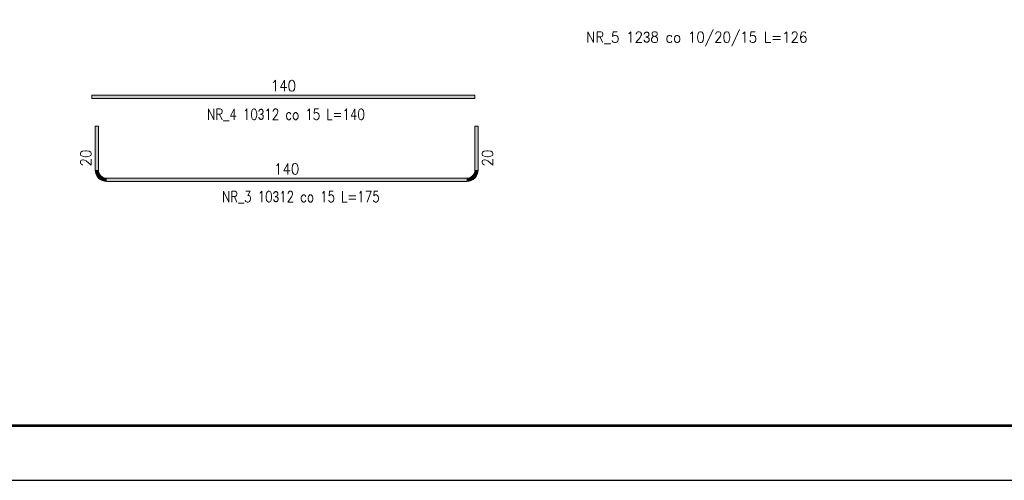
# Model space of a CAD drawing. Extents: x 252961 to 267695, y -113989 to -104075.
# Tile 2 of 12: x 254974 to 258573, y -113989 to -112304. Entities that reach past the tile are written whole.
import ezdxf

# ---------------------------------------------------------------- set-up
doc = ezdxf.new("R2010")
doc.units = 0
doc.header["$LTSCALE"] = 5
doc.header["$MEASUREMENT"] = 0
doc.layers.add('_FORMATKA', color=8, linetype='Continuous', lineweight=15, plot=False)
for name, color, linetype, lineweight in [('_RAMKA', 7, 'Continuous', 35), ('AutoCAD_Structural_Detailing_pręt wyrzucony', 7, 'Continuous', 13), ('PS_DIM', 4, 'Continuous', 13)]:
    doc.layers.add(name, color=color, linetype=linetype, lineweight=lineweight)
doc.styles.add('marta', font='simplex.shx', dxfattribs={"width": 0.8})
doc.styles.add('r-simplex', font='simplex.shx', dxfattribs={"width": 0.9})

# ---------------------------------------------------------------- blocks, each defined once
blk = doc.blocks.new('*U19')
at = {"layer": '_FORMATKA', "lineweight": -3}
blk.add_lwpolyline([(-700, 0), (0, 0), (0, 420.0000000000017), (-700, 420.0000000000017)], close=True, dxfattribs=at)
at = {"layer": '_RAMKA', "lineweight": -3, "const_width": 0.5}
blk.add_lwpolyline([(-670, 9.999999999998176), (-10, 10), (-10, 410.0000000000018), (-670, 410.0000000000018)], close=True, dxfattribs=at)

msp = doc.modelspace()

# ---------------------------------------------------------------- hatches: boundary and pattern name
at = {"layer": 'AutoCAD_Structural_Detailing_pręt wyrzucony'}
for points in [[(255238.1759544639, -112591.6679105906), (255238.1759544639, -112579.6679105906), (256638.1759544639, -112579.6679105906), (256638.1759544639, -112591.6679105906)], [(255250.175954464, -112693.7992297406), (255262.175954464, -112693.7992297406), (255262.175954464, -112853.7992297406), (255250.175954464, -112853.7992297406)], [(256650.1759544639, -112853.7992297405), (256638.1759544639, -112853.7992297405), (256638.1759544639, -112693.7992297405), (256650.1759544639, -112693.7992297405)], [(255292.1759544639, -112895.7992297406), (255292.1759544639, -112883.7992297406), (256608.1759544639, -112883.7992297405), (256608.1759544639, -112895.7992297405)]]:
    msp.add_hatch(color=6, dxfattribs=at).paths.add_polyline_path(points, flags=0)
h = msp.add_hatch(color=6, dxfattribs=at)
edge = h.paths.add_edge_path(flags=0)
edge.add_line((255250.175954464, -112853.7992297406), (255262.175954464, -112853.7992297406))
edge.add_arc((255292.1759544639, -112853.7992297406), 29.99999999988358, 179.9999999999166, 270.0000000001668)
edge.add_line((255292.1759544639, -112883.7992297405), (255292.1759544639, -112895.7992297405))
edge.add_arc((255292.1759544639, -112853.7992297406), 41.99999999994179, 540, 630.0000000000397, ccw=False)
h = msp.add_hatch(color=6, dxfattribs=at)
edge = h.paths.add_edge_path(flags=0)
edge.add_line((256608.1759544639, -112895.7992297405), (256608.1759544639, -112883.7992297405))
edge.add_arc((256608.1759544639, -112853.7992297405), 30.00000000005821, -90, 0)
edge.add_line((256638.1759544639, -112853.7992297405), (256650.1759544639, -112853.7992297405))
edge.add_arc((256608.1759544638, -112853.7992297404), 42.00000000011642, 270.00000000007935, 359.9999999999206, ccw=False)

# ---------------------------------------------------------------- linework, layer by layer
at = {"layer": 'AutoCAD_Structural_Detailing_pręt wyrzucony', "color": 6}
for p, q in [((255238.1759544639, -112579.6679105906), (256638.1759544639, -112579.6679105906)), ((255238.1759544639, -112579.6679105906), (255238.1759544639, -112591.6679105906)), ((255238.1759544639, -112591.6679105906), (256638.1759544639, -112591.6679105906)), ((256638.1759544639, -112579.6679105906), (256638.1759544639, -112591.6679105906)), ((255250.175954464, -112693.7992297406), (255250.175954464, -112853.7992297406)), ((255262.175954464, -112693.7992297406), (255250.175954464, -112693.7992297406)), ((255262.175954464, -112693.7992297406), (255262.175954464, -112853.7992297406)), ((256638.1759544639, -112853.7992297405), (256638.1759544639, -112693.7992297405)), ((256638.1759544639, -112693.7992297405), (256650.1759544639, -112693.7992297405)), ((256650.1759544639, -112853.7992297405), (256650.1759544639, -112693.7992297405)), ((255292.1759544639, -112883.7992297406), (256608.1759544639, -112883.7992297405)), ((255292.1759544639, -112895.7992297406), (256608.1759544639, -112895.7992297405))]:
    msp.add_line(p, q, dxfattribs=at)
for centre, radius, start, end in [((255292.1759544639, -112853.7992297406), 41.99999999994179, 180, 270.0000000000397), ((255292.1759544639, -112853.7992297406), 29.99999999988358, 179.9999999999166, 270.0000000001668), ((256608.1759544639, -112853.7992297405), 30.00000000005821, 270, 0), ((256608.1759544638, -112853.7992297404), 42.00000000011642, 270.0000000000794, 359.9999999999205)]:
    msp.add_arc(centre, radius, start, end, dxfattribs=at)

# ---------------------------------------------------------------- block references
at = {"layer": 'PS_DIM', "xscale": 20, "yscale": 20, "zscale": 20}
msp.add_blockref('*U19', (267080.666984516, -113988.8242047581), dxfattribs=at)

# ---------------------------------------------------------------- texts
at = {"layer": 'AutoCAD_Structural_Detailing_pręt wyrzucony', "color": 3, "char_height": 40, "attachment_point": 5}
for s, insert, style in [('NR_5 12\\Fdiam;3\\Fsimplex.shx;8 co 10/20/15 L=126', (257448.8326736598, -112374.5335187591), 'r-simplex'), ('NR_4 10\\Fdiam;3\\Fsimplex.shx;12 co 15 L=140 ', (255947.7465183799, -112651.9619569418), 'marta'), ('NR_3 10\\Fdiam;3\\Fsimplex.shx;12 co 15 L=175 ', (256001.9464674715, -112953.1625254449), 'marta')]:
    msp.add_mtext(s, dxfattribs=dict(at, insert=insert, style=style))
at = {"layer": 'AutoCAD_Structural_Detailing_pręt wyrzucony', "color": 4, "char_height": 40, "attachment_point": 5, "style": 'r-simplex'}
for insert in [(255938.1759544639, -112545.6679105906), (255950.175954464, -112849.7992297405)]:
    msp.add_mtext('140', dxfattribs=dict(at, insert=insert))
at = {"layer": 'AutoCAD_Structural_Detailing_pręt wyrzucony', "color": 4, "char_height": 40, "attachment_point": 5, "rotation": 90, "style": 'r-simplex'}
for insert in [(255216.175954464, -112809.7992297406), (256684.175954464, -112809.7992297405)]:
    msp.add_mtext('20', dxfattribs=dict(at, insert=insert))

doc.saveas('drawing.dxf')
